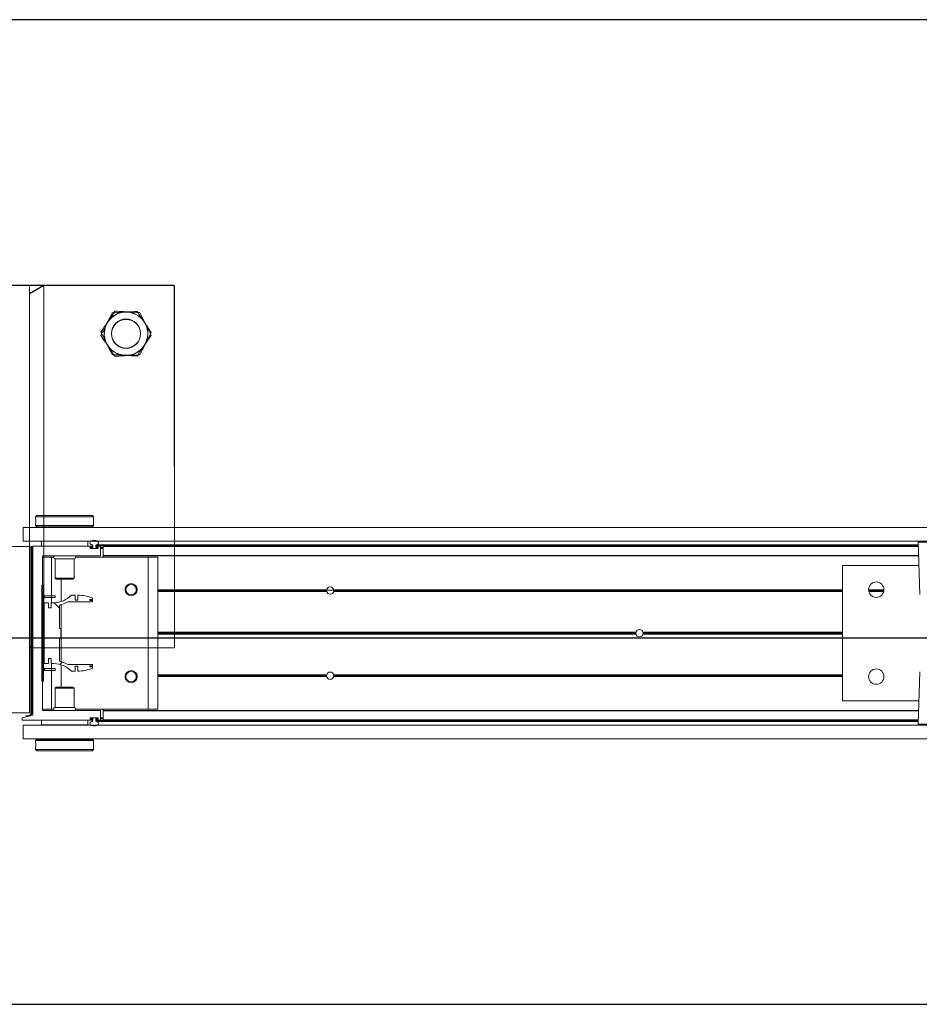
# Model space of a CAD drawing. Header units: feet. Extents: x 0 to 152508, y 0 to 59424.
# Tile 111 of 122: x 152353.22 to 152355.16, y 59421.09 to 59423.21. Entities that reach past the tile are written whole.
import ezdxf

# ---------------------------------------------------------------- set-up
doc = ezdxf.new("R2010")
doc.units = ezdxf.units.FT
doc.header["$LTSCALE"] = 0.05
doc.header["$MEASUREMENT"] = 0
for name, color, linetype, lineweight in [('Bridge plan$0$BR_P_Rail_Object', 251, 'Continuous', 30), ('Bridge plan$0$DR_P_Underdrain', 252, 'Continuous', 13), ('Bridge plan$0$SC_Scratch7', 252, 'Continuous', 0)]:
    doc.layers.add(name, color=color, linetype=linetype, lineweight=lineweight)

# ---------------------------------------------------------------- blocks, each defined once
blk = doc.blocks.new('Bridge plan$0$HIGH ST SCREENWALL_13 PANEL PLAN_2')
at = {"layer": 'Bridge plan$0$SC_Scratch7', "lineweight": 0}
h = blk.add_hatch(dxfattribs=at)
h.set_pattern_fill('ANSI31', color=256, scale=0.01, style=0, pattern_type=2)
h.set_pattern_definition([(44.99814199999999, (-37.96470949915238, -14.2235007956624), (-0.08838530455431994, 0.08839103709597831), [])])
h.paths.add_polyline_path([(-32.35076989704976, -0.1416266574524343, -0.3639702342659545), (-32.35283585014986, -0.1440886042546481), (-32.36137547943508, -0.1455940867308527), (-32.36108611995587, -0.1472354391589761), (-32.35254649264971, -0.1457299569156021, 0.3639702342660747), (-32.34910323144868, -0.141626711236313), (-32.34909153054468, 0.2191272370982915), (-32.35075819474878, 0.2191272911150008)])
h = blk.add_hatch(dxfattribs=at)
h.set_pattern_fill('ANSI31', color=256, scale=0.01, style=0, pattern_type=2)
h.set_pattern_definition([(44.99814199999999, (-37.97364036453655, -14.2207224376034), (-0.08838530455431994, 0.08839103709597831), [])])
h.paths.add_polyline_path([(-32.32358014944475, -0.07072717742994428), (-32.32357345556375, 0.1356474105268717), (-32.32732344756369, 0.135647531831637), (-32.32733014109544, -0.07072705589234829)])
h = blk.add_hatch(dxfattribs=at)
h.set_pattern_fill('ANSI38', color=256, scale=0.01, style=0, pattern_type=2)
h.set_pattern_definition([(44.99814199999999, (-37.87376257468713, -14.22482790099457), (-0.08838530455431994, 0.08839103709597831), []), (134.998142, (-37.87376257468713, -14.22482790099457), (-0.2651616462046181, 0.0883967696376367), [0.31249937, -0.18749962])])
h.paths.add_polyline_path([(-32.31250385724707, 0.08711844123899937), (-32.31250350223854, 0.09807642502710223), (-32.32211634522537, 0.0980767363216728), (-32.32212060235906, -0.03315659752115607), (-32.31250775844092, -0.03315690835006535), (-32.31250740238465, -0.02219892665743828), (-32.30686436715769, -0.02219910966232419), (-32.30686472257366, -0.03315709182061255), (-32.30122169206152, -0.03315727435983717, -0.2061892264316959), (-32.26359106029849, -0.0493658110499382), (-32.25555301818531, -0.04936607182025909), (-32.25555266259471, -0.03840808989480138), (-32.24997524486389, -0.0384082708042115), (-32.24997559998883, -0.04936625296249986, 0.09842250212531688), (-32.21795445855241, -0.04300247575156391), (-32.21795437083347, -0.04029578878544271), (-32.22368819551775, -0.04029560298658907), (-32.22368811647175, -0.03783497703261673), (-32.21795429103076, -0.03783516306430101), (-32.21795420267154, -0.03512847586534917), (-32.270844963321, -0.03512675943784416, 0.0857050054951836), (-32.28931209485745, -0.02782424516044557), (-32.28931045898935, 0.02261650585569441), (-32.2860296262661, 0.02261640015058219), (-32.28602898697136, 0.04230139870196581), (-32.28930982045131, 0.04230150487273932), (-32.28930818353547, 0.0927422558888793, 0.0857050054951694), (-32.27084057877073, 0.1000435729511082), (-32.21794981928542, 0.1000418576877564), (-32.21794973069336, 0.1027485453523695), (-32.2236835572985, 0.1027487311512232), (-32.22368347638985, 0.1052093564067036), (-32.21794965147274, 0.105209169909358), (-32.2179495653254, 0.1079158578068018, 0.09842250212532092), (-32.24997029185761, 0.1142817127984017), (-32.24997064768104, 0.1033237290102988), (-32.25554806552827, 0.103323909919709), (-32.25554770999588, 0.1142818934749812), (-32.2635857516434, 0.1142821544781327, -0.2061892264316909), (-32.30121743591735, 0.09807605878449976), (-32.30686046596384, 0.09807624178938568), (-32.30686082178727, 0.08711825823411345)])
for p, q in [((-32.70829323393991, 0.7822656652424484), (-32.04162790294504, 0.7822872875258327)), ((-32.04157390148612, 0.7816161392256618), (-32.70823923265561, 0.781637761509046)), ((-32.39579385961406, 0.7822758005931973), (-32.35412727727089, 0.7822771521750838)), ((-32.35407327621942, 0.78162627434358), (-32.39573985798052, 0.7816276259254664)), ((-32.35412727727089, 0.7822771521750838), (-32.32287733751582, 0.7822781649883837)), ((-32.35412727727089, 0.7822771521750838), (-32.3541090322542, 0.2197782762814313)), ((-32.35412727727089, 0.7822771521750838), (-32.35412670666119, 0.7646990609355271)), ((-32.32287733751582, 0.7822781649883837), (-32.35412670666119, 0.7646990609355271)), ((-32.35407327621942, 0.78162627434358), (-32.35409019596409, 0.2599606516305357)), ((-32.35407327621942, 0.78162627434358), (-32.35407384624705, 0.7640481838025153)), ((-32.35407384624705, 0.7640481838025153), (-32.32282333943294, 0.7816252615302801)), ((-32.32282333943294, 0.7816252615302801), (-32.35407327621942, 0.78162627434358)), ((-32.32285199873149, 0.001030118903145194), (-32.32287733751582, 0.7822781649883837)), ((-32.32282333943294, 0.7816252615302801), (-32.32283942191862, 0.2857962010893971)), ((-32.04162790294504, 0.7822872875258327), (-32.04160256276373, 0.001039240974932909)), ((-32.04159082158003, 0.2599505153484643), (-32.04157390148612, 0.7816161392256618)), ((-32.34065196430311, 0.2832967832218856), (-32.34065206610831, 0.2801689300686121)), ((-32.33815189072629, 0.2857966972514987), (-32.34065196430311, 0.2832967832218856)), ((-32.34065196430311, 0.2832967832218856), (-32.21565221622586, 0.2832927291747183)), ((-32.33815189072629, 0.2857966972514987), (-32.21815213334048, 0.2857928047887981)), ((-32.21565221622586, 0.2832927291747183), (-32.21815213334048, 0.2857928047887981)), ((-32.21565231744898, 0.2801636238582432), (-32.21565221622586, 0.2832927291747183)), ((-32.36711100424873, 0.259961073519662), (-32.36711196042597, 0.2304611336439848)), ((-32.36711100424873, 0.259961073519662), (-28.37753565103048, 0.259831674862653)), ((-32.34065248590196, 0.2672293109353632), (-32.34065258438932, 0.2641826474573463)), ((-32.34065258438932, 0.2641826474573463), (-32.33815267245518, 0.2616825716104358)), ((-32.34065258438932, 0.2641826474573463), (-32.2156528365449, 0.2641785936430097)), ((-32.33815267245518, 0.2616825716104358), (-32.21815291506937, 0.2616786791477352)), ((-32.33440268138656, 0.2616824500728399), (-32.3344027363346, 0.2599600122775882)), ((-32.22190296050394, 0.2599563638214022), (-32.22190290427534, 0.2616788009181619)), ((-32.21815291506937, 0.2616786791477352), (-32.2156528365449, 0.2641785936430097)), ((-32.21598625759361, 0.2740982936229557), (-32.21597555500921, 0.2722891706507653)), ((-32.2156528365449, 0.2641785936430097), (-32.21565273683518, 0.2672277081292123)), ((-32.35409152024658, 0.2191273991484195), (-32.39575810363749, 0.2191287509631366)), ((-32.35409152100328, 0.2191273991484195), (-32.39575810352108, 0.2191287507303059)), ((-32.36711196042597, 0.2304611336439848), (-28.37753660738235, 0.2303317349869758)), ((-32.35410314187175, -0.139205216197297), (-32.35409152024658, 0.2191273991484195)), ((-32.35410314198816, -0.1392052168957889), (-32.35409152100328, 0.2191273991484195)), ((-32.35409115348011, 0.2304607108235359), (-32.35409152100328, 0.2191273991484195)), ((-32.35075819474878, 0.2191272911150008), (-32.35076989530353, -0.1416266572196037)), ((-32.35075819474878, 0.2191272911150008), (-32.34909153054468, 0.2191272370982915)), ((-32.34909153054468, 0.2191272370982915), (-32.34910323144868, -0.141626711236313)), ((-32.34627903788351, 0.21914026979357), (-32.34629083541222, -0.144622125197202)), ((-32.21897447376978, 0.2199563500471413), (-32.34545880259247, 0.2199604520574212)), ((-32.32817232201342, 0.2303765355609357), (-32.32817265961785, 0.2199598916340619)), ((-32.32817232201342, 0.2303765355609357), (-32.32815370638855, 0.2303765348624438)), ((-32.3281540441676, 0.2199598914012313), (-32.32815370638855, 0.2303765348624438)), ((-32.32815370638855, 0.2303765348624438), (-32.22815390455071, 0.230373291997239)), ((-32.3228412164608, 0.2304596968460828), (-32.32284121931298, 0.2303763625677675)), ((-32.29377877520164, 0.2304587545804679), (-32.29377877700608, 0.2303754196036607)), ((-32.26252883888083, 0.2303744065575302), (-32.26252883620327, 0.2304577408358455)), ((-32.22815390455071, 0.230373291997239), (-32.22815424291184, 0.2199566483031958)), ((-32.22813528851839, 0.2303732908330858), (-32.22813562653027, 0.219956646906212)), ((-32.22294605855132, 0.2158183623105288), (-32.22294601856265, 0.2170529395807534)), ((-32.20626632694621, 0.2149976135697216), (-32.22212587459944, 0.2149981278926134)), ((-32.22212578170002, 0.2178731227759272), (-32.218974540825, 0.217873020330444)), ((-32.22198770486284, 0.2164564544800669), (-32.22198772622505, 0.2157897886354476)), ((-32.22115442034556, 0.2149564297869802), (-32.20723777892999, 0.2149559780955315)), ((-32.21752935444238, 0.2172896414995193), (-32.2211543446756, 0.2172897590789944)), ((-32.21815430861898, 0.2186932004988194), (-32.21815429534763, 0.2191361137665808)), ((-32.2175292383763, 0.2208699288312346), (-32.21752935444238, 0.2172896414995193)), ((-32.21086270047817, 0.217289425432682), (-32.21086258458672, 0.2208697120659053)), ((-32.2074245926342, 0.2172893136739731), (-32.21086270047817, 0.217289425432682)), ((-32.21086258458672, 0.2208697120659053), (-30.43832990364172, 0.2208122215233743)), ((-32.21023764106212, 0.2191358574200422), (-32.21023765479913, 0.2186929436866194)), ((-32.2095937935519, 0.2226019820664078), (-30.43839034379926, 0.2225445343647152)), ((-32.20941747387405, 0.2178727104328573), (-32.20626623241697, 0.2178726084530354)), ((-32.20126617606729, 0.2199557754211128), (-32.2094174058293, 0.219956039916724)), ((-32.2074245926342, 0.2172893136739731), (-32.20640437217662, 0.2172892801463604)), ((-32.20640444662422, 0.2149976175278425), (-32.20640442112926, 0.2157892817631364)), ((-32.20640442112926, 0.2157892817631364), (-32.20640439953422, 0.216455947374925)), ((-32.20640442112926, 0.2157892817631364), (-32.20544658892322, 0.2157892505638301)), ((-32.20640439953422, 0.216455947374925), (-32.20640437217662, 0.2172892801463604)), ((-32.20640439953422, 0.216455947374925), (-32.20544607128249, 0.2164559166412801)), ((-32.20640437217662, 0.2172892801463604), (-32.20548099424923, 0.2172892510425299)), ((-32.2054460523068, 0.2170523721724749), (-32.20544609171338, 0.2158177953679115)), ((-32.20044661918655, 0.1999557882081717), (-32.20044599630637, 0.2191355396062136)), ((-32.20044613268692, 0.2149557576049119), (-32.1952378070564, 0.2149555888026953)), ((-32.20044610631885, 0.2157890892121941), (-32.19523778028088, 0.2157889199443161)), ((-32.20044608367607, 0.2164557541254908), (-32.19523775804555, 0.2164555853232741)), ((-32.20044605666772, 0.2172890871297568), (-32.19523773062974, 0.2172889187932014)), ((-32.19523829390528, 0.1999424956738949), (-32.19523767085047, 0.2191353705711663)), ((-32.19523767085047, 0.2191353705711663), (-32.19523764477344, 0.2199555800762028)), ((-30.4382694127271, 0.2190783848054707), (-32.19523767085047, 0.2191353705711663)), ((-30.4382980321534, 0.2198985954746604), (-32.19523764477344, 0.2199555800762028)), ((-30.43861080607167, 0.2288636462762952), (-30.4346638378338, 0.11573201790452)), ((-30.37232433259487, 0.2288614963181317), (-30.43861080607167, 0.2288636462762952)), ((-32.32544876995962, 0.1257933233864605), (-32.32544641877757, 0.1983063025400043)), ((-32.32544647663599, 0.1965223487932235), (-32.30648818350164, 0.1965217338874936)), ((-32.32462618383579, 0.1991264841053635), (-32.201279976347, 0.1991224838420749)), ((-32.32284223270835, 0.1991264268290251), (-32.32284231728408, 0.1965222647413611)), ((-32.30649090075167, 0.1127302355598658), (-32.30648818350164, 0.1965217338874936)), ((-32.30648818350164, 0.1965217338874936), (-32.30178182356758, 0.196521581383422)), ((-32.29857165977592, 0.1925639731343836), (-32.29857300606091, 0.151081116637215)), ((-32.25773840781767, 0.1925626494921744), (-32.29857165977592, 0.1925639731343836)), ((-32.25773975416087, 0.1510797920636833), (-32.25773840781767, 0.1925626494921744)), ((-32.25452798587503, 0.1965200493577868), (-32.09815526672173, 0.1965149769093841)), ((-32.19523840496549, 0.1965181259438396), (-32.19523832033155, 0.1991222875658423)), ((-32.19523832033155, 0.1991222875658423), (-32.19523829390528, 0.1999424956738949)), ((-30.43757119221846, 0.1990652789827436), (-32.19523832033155, 0.1991222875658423)), ((-30.43759980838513, 0.1998854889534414), (-32.19523829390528, 0.1999424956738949)), ((-32.09816590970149, -0.1316093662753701), (-32.09815526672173, 0.1965149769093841)), ((-32.09815526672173, 0.1965149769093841), (-32.07732197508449, 0.1965143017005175)), ((-32.07733261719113, -0.1316100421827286), (-32.07732197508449, 0.1965143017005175)), ((-30.60149218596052, 0.1782373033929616), (-30.60150164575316, -0.1134287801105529)), ((-30.43684435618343, 0.1782319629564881), (-30.60149218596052, 0.1782373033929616)), ((-32.29857300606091, 0.151081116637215), (-32.29620103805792, 0.1487089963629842)), ((-32.25773975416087, 0.1510797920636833), (-32.29857300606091, 0.151081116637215)), ((-32.26011187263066, 0.1487078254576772), (-32.29620103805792, 0.1487089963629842)), ((-32.28565800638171, 0.1004680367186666), (-32.2856564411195, 0.1487086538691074)), ((-32.26011187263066, 0.1487078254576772), (-32.25773975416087, 0.1510797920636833)), ((-32.32732344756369, 0.135647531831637), (-32.32733014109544, -0.07072705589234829)), ((-32.32357345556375, 0.1356474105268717), (-32.32732344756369, 0.135647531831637)), ((-32.32357345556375, 0.1356474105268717), (-32.32358014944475, -0.07072717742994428)), ((-32.32794882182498, 0.1241267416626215), (-32.32544876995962, 0.1257933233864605)), ((-32.32544887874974, 0.12245999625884), (-32.32794882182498, 0.1241267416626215)), ((-32.32545172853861, 0.03458476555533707), (-32.32544887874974, 0.12245999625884)), ((-32.32115753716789, 0.1127307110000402), (-32.32115765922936, 0.1089807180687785)), ((-32.30714901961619, 0.1089802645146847), (-32.32115765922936, 0.1089807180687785)), ((-32.3071488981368, 0.1127302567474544), (-32.32115753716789, 0.1127307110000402)), ((-32.30714901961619, 0.1089802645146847), (-32.3071488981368, 0.1127302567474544)), ((-32.29881570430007, 0.1089799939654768), (-32.30714901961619, 0.1089802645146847)), ((-32.29881558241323, 0.1127299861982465), (-32.3071488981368, 0.1127302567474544)), ((-32.30649137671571, 0.0980762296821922), (-32.30649102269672, 0.1089802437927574)), ((-32.29881570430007, 0.1089799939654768), (-32.29881558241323, 0.1127299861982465)), ((-32.25554770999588, 0.1142818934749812), (-32.26358575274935, 0.1142821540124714)), ((-32.25554806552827, 0.103323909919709), (-32.25554770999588, 0.1142818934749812)), ((-32.24997029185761, 0.1142817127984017), (-32.24997064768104, 0.1033237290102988)), ((-32.21794965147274, 0.105209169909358), (-32.21794956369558, 0.1079158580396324)), ((-32.14589963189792, 0.1257874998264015), (-32.14762995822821, 0.1257875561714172)), ((-32.1457099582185, 0.1241208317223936), (-32.14746893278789, 0.1241208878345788)), ((-32.14525389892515, 0.1224541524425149), (-32.14708504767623, 0.1224542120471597)), ((-32.12214681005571, 0.1224534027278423), (-32.12439462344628, 0.1224534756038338)), ((-32.12176281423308, 0.1241200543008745), (-32.12393845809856, 0.1241201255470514)), ((-32.12160167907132, 0.1257867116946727), (-32.12374867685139, 0.1257867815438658)), ((-31.71326175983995, 0.1224401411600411), (-32.07732437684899, 0.1224519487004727)), ((-31.71346981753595, 0.1241068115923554), (-32.07732432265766, 0.1241186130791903)), ((-31.71331802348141, 0.1257734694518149), (-32.0773242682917, 0.1257852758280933)), ((-31.71339000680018, 0.1253568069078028), (-31.69792670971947, 0.1253563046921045)), ((-30.60149399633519, 0.1224040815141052), (-31.69805514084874, 0.1224396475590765)), ((-30.60149388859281, 0.1257374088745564), (-31.69799866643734, 0.1257729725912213)), ((-30.60149394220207, 0.1240707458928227), (-31.69784698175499, 0.1241063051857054)), ((-30.51204097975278, 0.1257345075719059), (-30.54511374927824, 0.1257355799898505)), ((-30.5121675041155, 0.1240678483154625), (-30.5449873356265, 0.1240689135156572)), ((-30.51246650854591, 0.1224011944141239), (-30.54468843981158, 0.1224022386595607)), ((-32.32211634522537, 0.0980767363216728), (-32.32212060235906, -0.03315659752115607)), ((-32.31250350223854, 0.09807642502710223), (-32.32211634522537, 0.0980767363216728)), ((-32.31250385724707, 0.08711844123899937), (-32.31250350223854, 0.09807642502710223)), ((-32.30686082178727, 0.08711825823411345), (-32.31250385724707, 0.08711844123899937)), ((-32.30686046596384, 0.09807624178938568), (-32.30686082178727, 0.08711825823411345)), ((-32.30121743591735, 0.09807605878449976), (-32.30686046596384, 0.09807624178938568)), ((-32.28930982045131, 0.04230150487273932), (-32.28930818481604, 0.0927422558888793)), ((-32.28566219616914, -0.02870876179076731), (-32.28565822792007, 0.09362653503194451)), ((-32.27084057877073, 0.1000435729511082), (-32.21794981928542, 0.1000418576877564)), ((-32.24997064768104, 0.1033237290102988), (-32.25554806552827, 0.103323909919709)), ((-32.2236835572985, 0.1027487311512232), (-32.22368347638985, 0.1052093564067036)), ((-32.21794973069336, 0.1027485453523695), (-32.2236835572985, 0.1027487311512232)), ((-32.22368347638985, 0.1052093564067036), (-32.21794965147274, 0.105209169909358)), ((-32.21794981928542, 0.1000418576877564), (-32.21794973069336, 0.1027485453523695)), ((-32.32757638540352, 0.03246024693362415), (-32.32545172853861, 0.03458476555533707)), ((-32.32545186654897, 0.03033559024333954), (-32.32757638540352, 0.03246024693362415)), ((-32.32545471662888, -0.05753964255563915), (-32.32545186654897, 0.03033559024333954)), ((-32.28931209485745, -0.02782424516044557), (-32.28931045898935, 0.02261650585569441)), ((-32.28931045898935, 0.02261650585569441), (-32.2860296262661, 0.02261640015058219)), ((-32.28602898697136, 0.04230139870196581), (-32.28930982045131, 0.04230150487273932)), ((-32.2860296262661, 0.02261640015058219), (-32.28602898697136, 0.04230139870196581)), ((-31.04651415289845, 0.03029410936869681), (-32.07732736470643, 0.03032754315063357)), ((-31.04680852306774, 0.03241870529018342), (-32.07732729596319, 0.03245212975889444)), ((-31.04651401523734, 0.03454328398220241), (-32.07732722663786, 0.03457671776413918)), ((-30.60149698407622, 0.03027967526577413), (-31.03147806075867, 0.03029362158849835)), ((-30.60149684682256, 0.03452885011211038), (-31.0314779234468, 0.03454279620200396)), ((-30.60149691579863, 0.03240426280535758), (-31.03118355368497, 0.03241819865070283)), ((-32.35076518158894, 0.003711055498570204), (-32.35409861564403, 0.0003778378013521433)), ((-32.34628587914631, 0.008190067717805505), (-32.34909846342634, 0.005377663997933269)), ((-32.32212060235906, -0.03315659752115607), (-32.31250775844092, -0.03315690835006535)), ((-32.31250775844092, -0.03315690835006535), (-32.31250740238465, -0.02219892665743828)), ((-32.31250740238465, -0.02219892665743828), (-32.30686436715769, -0.02219910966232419)), ((-32.30686436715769, -0.02219910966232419), (-32.30686472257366, -0.03315709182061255)), ((-32.30686472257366, -0.03315709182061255), (-32.30122169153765, -0.03315727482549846)), ((-32.30649598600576, -0.04406111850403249), (-32.30649563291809, -0.03315710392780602)), ((-32.28566398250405, -0.08379088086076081), (-32.28566241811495, -0.03555026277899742)), ((-32.21795420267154, -0.03512847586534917), (-32.27084496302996, -0.03512676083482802)), ((-32.25555301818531, -0.04936607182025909), (-32.25555266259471, -0.03840808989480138)), ((-32.25555266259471, -0.03840808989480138), (-32.24997524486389, -0.0384082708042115)), ((-32.24997524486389, -0.0384082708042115), (-32.24997559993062, -0.04936625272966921)), ((-32.22368819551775, -0.04029560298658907), (-32.22368811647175, -0.03783497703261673)), ((-32.21795437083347, -0.04029578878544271), (-32.22368819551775, -0.04029560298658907)), ((-32.22368811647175, -0.03783497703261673), (-32.21795429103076, -0.03783516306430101)), ((-32.21795445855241, -0.04300247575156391), (-32.21795437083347, -0.04029578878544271)), ((-32.21795429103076, -0.03783516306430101), (-32.21795420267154, -0.03512847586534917)), ((-32.32795476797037, -0.05920622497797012), (-32.32545471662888, -0.05753964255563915)), ((-32.32545482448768, -0.06087296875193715), (-32.32795476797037, -0.05920622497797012)), ((-32.32545717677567, -0.1333859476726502), (-32.32545482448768, -0.06087296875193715)), ((-32.32116262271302, -0.04406064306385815), (-32.32116274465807, -0.04781063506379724)), ((-32.32116274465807, -0.04781063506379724), (-32.30715410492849, -0.04781108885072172)), ((-32.32116262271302, -0.04406064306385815), (-32.30715398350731, -0.04406109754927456)), ((-32.30715398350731, -0.04406109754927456), (-32.30715410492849, -0.04781108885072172)), ((-32.30715410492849, -0.04781108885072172), (-32.29882079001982, -0.04781135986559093)), ((-32.30715398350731, -0.04406109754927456), (-32.29882066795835, -0.04406136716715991)), ((-32.30649882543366, -0.1316026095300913), (-32.30649610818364, -0.04781111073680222)), ((-32.29882066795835, -0.04406136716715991), (-32.29882079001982, -0.04781135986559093)), ((-32.26359106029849, -0.0493658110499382), (-32.25555301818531, -0.04936607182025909)), ((-32.14590568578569, -0.06087879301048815), (-32.14763601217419, -0.06087873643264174)), ((-32.14571590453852, -0.05921213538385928), (-32.14747487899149, -0.05921207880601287)), ((-32.14525973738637, -0.0575454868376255), (-32.14709088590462, -0.05754542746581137)), ((-32.12215264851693, -0.05754623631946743), (-32.12440046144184, -0.05754616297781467)), ((-32.12176876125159, -0.05921291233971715), (-32.12394440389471, -0.05921284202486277)), ((-32.12160773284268, -0.06087958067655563), (-32.12375473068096, -0.06087951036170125)), ((-31.71332407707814, -0.06089282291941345), (-32.0773303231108, -0.06088101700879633)), ((-31.71347576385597, -0.05922615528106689), (-32.07733026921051, -0.0592143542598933)), ((-31.71326759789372, -0.05755949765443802), (-32.07733021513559, -0.05754768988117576)), ((-30.60149983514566, -0.05759555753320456), (-31.69806097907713, -0.05755999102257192)), ((-30.60149994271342, -0.06092888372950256), (-31.69800472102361, -0.06089332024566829)), ((-30.6014998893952, -0.05926222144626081), (-31.69785292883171, -0.05922666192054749)), ((-30.43466924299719, -0.05093431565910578), (-30.43862355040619, -0.1640656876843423)), ((-32.32733014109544, -0.07072705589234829), (-32.32358014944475, -0.07072717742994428)), ((-32.2962085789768, -0.0837905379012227), (-32.29858070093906, -0.08616250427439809)), ((-32.2962085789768, -0.0837905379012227), (-32.26011941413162, -0.08379170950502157)), ((-32.25774744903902, -0.08616382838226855), (-32.26011941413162, -0.08379170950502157)), ((-32.29858070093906, -0.08616250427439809), (-32.29858204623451, -0.1276453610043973)), ((-32.29858070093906, -0.08616250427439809), (-32.25774744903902, -0.08616382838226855)), ((-32.25774879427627, -0.1276466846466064), (-32.25774744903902, -0.08616382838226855)), ((-30.60150164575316, -0.1134287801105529), (-30.43685381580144, -0.1134341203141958)), ((-32.39576972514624, -0.1392038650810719), (-32.35410314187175, -0.139205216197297)), ((-32.39576972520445, -0.1392038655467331), (-32.35410314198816, -0.1392052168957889)), ((-32.34629083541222, -0.144622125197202), (-32.36972846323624, -0.1500380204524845)), ((-32.35283585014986, -0.1440886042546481), (-32.36137547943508, -0.1455940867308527)), ((-32.36108611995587, -0.1472354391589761), (-32.36137547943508, -0.1455940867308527)), ((-32.35254649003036, -0.1457299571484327), (-32.36108611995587, -0.1472354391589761)), ((-32.32545711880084, -0.131601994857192), (-32.30649882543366, -0.1316026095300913)), ((-32.20127766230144, -0.1342101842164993), (-32.3246369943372, -0.1342061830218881)), ((-32.30649882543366, -0.1316026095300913), (-32.30179246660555, -0.1316027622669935)), ((-32.29858204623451, -0.1276453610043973), (-32.25774879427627, -0.1276466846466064)), ((-32.25453862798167, -0.1316042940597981), (-32.09816590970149, -0.1316093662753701)), ((-32.20045810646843, -0.1542232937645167), (-32.20045748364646, -0.1350304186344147)), ((-32.19524978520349, -0.1543555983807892), (-32.1952491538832, -0.1348984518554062)), ((-32.1952491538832, -0.1348984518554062), (-32.19524913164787, -0.1342103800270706)), ((-30.43760605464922, -0.1349554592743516), (-32.1952491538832, -0.1348984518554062)), ((-32.19524913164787, -0.1342103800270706), (-32.19524904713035, -0.1316062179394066)), ((-30.4375820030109, -0.1342673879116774), (-32.19524913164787, -0.1342103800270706)), ((-32.09816590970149, -0.1316093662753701), (-32.07733261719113, -0.1316100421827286)), ((-32.36972846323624, -0.1500380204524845), (-32.36972862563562, -0.1550380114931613)), ((-32.36972862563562, -0.1550380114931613), (-32.21898663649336, -0.1550429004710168)), ((-32.36712481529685, -0.1658714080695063), (-32.36712577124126, -0.1953713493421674)), ((-32.36712481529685, -0.1658714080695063), (-28.37754946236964, -0.166000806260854)), ((-32.32816654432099, -0.1654560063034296), (-32.3281662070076, -0.1550393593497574)), ((-32.22816674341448, -0.1654592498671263), (-32.32816654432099, -0.1654560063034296)), ((-32.29379161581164, -0.1654571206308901), (-32.29379162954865, -0.1658737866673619)), ((-32.26254169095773, -0.1658748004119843), (-32.26254167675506, -0.1654581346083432)), ((-32.22816640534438, -0.1550426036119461), (-32.22816674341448, -0.1654592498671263)), ((-32.22295799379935, -0.1521392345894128), (-32.22295795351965, -0.1509046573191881)), ((-32.21898656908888, -0.1529595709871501), (-32.2221378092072, -0.1529594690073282)), ((-32.22213771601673, -0.1500844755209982), (-32.20627816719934, -0.1500849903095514)), ((-32.22199961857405, -0.1508761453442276), (-32.22199964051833, -0.1515428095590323)), ((-32.20724962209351, -0.1500432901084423), (-32.22116625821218, -0.1500428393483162)), ((-32.22097944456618, -0.1523761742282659), (-32.21754134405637, -0.1523762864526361)), ((-32.21816640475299, -0.1542227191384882), (-32.21816639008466, -0.153779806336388)), ((-32.21754134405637, -0.1523762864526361), (-32.21754146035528, -0.1559565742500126)), ((-32.21087480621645, -0.1559567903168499), (-32.21087468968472, -0.1523765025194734)), ((-32.21087480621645, -0.1559567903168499), (-30.43834212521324, -0.1560142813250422)), ((-32.21087468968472, -0.1523765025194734), (-32.20724969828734, -0.1523766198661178)), ((-32.21024973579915, -0.153780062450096), (-32.21024975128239, -0.1542229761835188)), ((-32.209606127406, -0.157689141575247), (-30.4384026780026, -0.1577465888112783)), ((-32.20942956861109, -0.1550432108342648), (-32.20127833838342, -0.1550434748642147)), ((-32.20627826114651, -0.1529599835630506), (-32.20942950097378, -0.1529598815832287)), ((-32.20724969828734, -0.1523766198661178), (-32.20641636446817, -0.1523766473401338)), ((-32.20641636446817, -0.1523766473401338), (-32.20641633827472, -0.151543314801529)), ((-32.20641636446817, -0.1523766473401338), (-32.20549298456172, -0.1523766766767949)), ((-32.20641633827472, -0.151543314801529), (-32.2064163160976, -0.1508766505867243)), ((-32.20641633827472, -0.151543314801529), (-32.20545800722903, -0.1515433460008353)), ((-32.2064163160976, -0.1508766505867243), (-32.20641628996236, -0.1500849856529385)), ((-32.2064163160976, -0.1508766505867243), (-32.20545848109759, -0.1508766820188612)), ((-32.20545798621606, -0.1509052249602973), (-32.20545802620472, -0.1521398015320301)), ((-32.20045804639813, -0.1523768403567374), (-32.19524972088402, -0.152377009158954)), ((-32.20045801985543, -0.1515435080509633), (-32.19524969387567, -0.1515436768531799)), ((-32.20045799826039, -0.1508768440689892), (-32.19524967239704, -0.1508770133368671)), ((-32.200457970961, -0.1500435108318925), (-32.19524964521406, -0.1500436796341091)), ((-32.19524980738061, -0.1550436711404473), (-32.19524978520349, -0.1543555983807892)), ((-30.43831019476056, -0.1551006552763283), (-32.19524980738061, -0.1550436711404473)), ((-30.43828614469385, -0.1544125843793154), (-32.19524978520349, -0.1543555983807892)), ((-30.43862355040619, -0.1640656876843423), (-30.30605060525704, -0.1640699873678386)), ((-30.30769008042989, -0.1657676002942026), (-30.43698419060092, -0.1657634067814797)), ((-32.36712577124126, -0.1953713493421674), (-28.3775504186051, -0.1955007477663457)), ((-32.34066761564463, -0.1992613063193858), (-32.34066771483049, -0.2023104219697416)), ((-32.33816754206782, -0.1967613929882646), (-32.34066761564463, -0.1992613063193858)), ((-32.21566786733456, -0.1992653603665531), (-32.34066761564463, -0.1992613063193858)), ((-32.34033419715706, -0.2091810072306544), (-32.34034489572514, -0.2073718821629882)), ((-32.21816778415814, -0.1967652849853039), (-32.33816754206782, -0.1967613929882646)), ((-32.33441750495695, -0.1953724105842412), (-32.33441754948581, -0.1967615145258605)), ((-32.22191777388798, -0.1967651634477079), (-32.22191772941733, -0.1953760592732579)), ((-32.21566786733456, -0.1992653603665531), (-32.21816778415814, -0.1967652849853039)), ((-32.21566796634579, -0.2023120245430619), (-32.21566786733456, -0.1992653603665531)), ((-32.34066813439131, -0.2152463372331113), (-32.34066823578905, -0.218375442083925)), ((-32.34066823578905, -0.218375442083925), (-32.3381683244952, -0.2208755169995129)), ((-32.21566848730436, -0.2183794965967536), (-32.34066823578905, -0.218375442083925)), ((-32.21816856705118, -0.2208794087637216), (-32.3381683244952, -0.2208755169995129)), ((-32.21816856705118, -0.2208794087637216), (-32.21566848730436, -0.2183794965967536)), ((-32.21566848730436, -0.2183794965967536), (-32.2156683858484, -0.2152516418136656))]:
    blk.add_line(p, q, dxfattribs=at)
at = {"layer": 'Bridge plan$0$SC_Scratch7'}
blk.add_line((-32.35410193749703, 0.001029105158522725), (-32.0416025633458, 0.001039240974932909), dxfattribs=at)
at = {"layer": 'Bridge plan$0$SC_Scratch7', "lineweight": 0}
for centre, radius in [((-32.14579098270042, 0.678117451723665), 0.0314166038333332), ((-32.14574373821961, 0.6774530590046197), 0.03141660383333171), ((-32.14579098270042, 0.678117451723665), 0.03124993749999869), ((-32.14574373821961, 0.6774530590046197), 0.03124993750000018), ((-32.13461580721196, 0.1262037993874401), 0.01302080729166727), ((-30.52857735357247, 0.1261517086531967), 0.01654163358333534), ((-32.13462188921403, -0.06129582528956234), 0.01302080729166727), ((-30.52858343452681, -0.06134791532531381), 0.01654163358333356)]:
    blk.add_circle(centre, radius, dxfattribs=at)
for centre, radius, start, end in [((-32.14574373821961, 0.6774530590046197), 0.04687490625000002, 93.33381642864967, 153.3338164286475), ((-32.14574373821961, 0.6774530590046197), 0.04687490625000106, 33.33381642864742, 93.33381642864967), ((-32.14574373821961, 0.6774530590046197), 0.04687490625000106, 333.3338164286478, 33.33381642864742), ((-32.14574373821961, 0.6774530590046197), 0.04687490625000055, 153.3338164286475, 213.3338164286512), ((-32.14574373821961, 0.6774530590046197), 0.04687490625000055, 213.3338164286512, 273.3338164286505), ((-32.14574373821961, 0.6774530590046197), 0.04687490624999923, 273.3338164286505, 333.3338164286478), ((-32.40296999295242, 0.2737414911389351), 0.06265684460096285, 354.0342443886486, 5.887848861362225), ((-32.34545882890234, 0.2191402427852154), 0.0008202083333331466, 89.99814166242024, 179.9981416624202), ((-32.22212584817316, 0.2158183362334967), 0.0008202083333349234, 179.9981416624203, 269.9981416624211), ((-32.22212580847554, 0.2170529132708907), 0.0008202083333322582, 89.99814166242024, 179.9981416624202), ((-32.22115439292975, 0.2157897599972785), 0.0008333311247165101, 179.9981031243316, 269.9981416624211), ((-32.22115437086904, 0.2164564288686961), 0.0008333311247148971, 89.9981416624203, 179.9981776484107), ((-32.21897451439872, 0.218693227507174), 0.0008202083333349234, 269.9981416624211, 359.9981416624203), ((-32.21897450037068, 0.2191361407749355), 0.0008202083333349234, 359.9981416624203, 89.9981416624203), ((-32.21934624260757, 0.2208699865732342), 0.001817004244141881, 359.9981416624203, 72.4356820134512), ((-32.209045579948, 0.2208696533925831), 0.001817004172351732, 107.5606011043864, 179.9981433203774), ((-32.20941744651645, 0.218692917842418), 0.0008202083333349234, 179.9981416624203, 269.9981416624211), ((-32.20941743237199, 0.2191358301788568), 0.0008202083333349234, 89.9981416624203, 179.9981416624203), ((-32.20742462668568, 0.216248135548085), 0.001041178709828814, 11.51323150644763, 89.9981416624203), ((-32.20723775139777, 0.2157893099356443), 0.0008333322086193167, 269.9981416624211, 359.9980818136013), ((-32.2062662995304, 0.2158178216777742), 0.0008202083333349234, 269.9981416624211, 359.9981416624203), ((-32.20626626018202, 0.2170523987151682), 0.0008202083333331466, 359.9981416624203, 89.99814166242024), ((-32.20126620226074, 0.2191355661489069), 0.0008202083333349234, 359.9981416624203, 89.9981416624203), ((-30.43697138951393, 0.2289208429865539), 0.001640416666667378, 115.734717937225, 181.9981416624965), ((-32.32462620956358, 0.1983062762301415), 0.0008202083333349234, 89.9981416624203, 179.9981416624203), ((-32.29857155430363, 0.1958448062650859), 0.003280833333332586, 89.99814166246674, 269.9981416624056), ((-32.25773830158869, 0.1958434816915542), 0.003280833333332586, 269.9981416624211, 89.99814166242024), ((-32.20127994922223, 0.199955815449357), 0.0008333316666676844, 269.9981416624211, 359.9981416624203), ((-32.13482413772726, 0.12620380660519), 0.01108331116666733, 357.843657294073, 182.1526260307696), ((-31.70565839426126, 0.1242356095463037), 0.007812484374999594, 11.34889256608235, 168.6473907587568), ((-32.32115773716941, 0.106564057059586), 0.002416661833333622, 89.9981416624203, 179.9981416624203), ((-32.32115773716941, 0.106564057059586), 0.006166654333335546, 89.9981416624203, 113.0704114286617), ((-32.30121575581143, 0.1498669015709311), 0.05179084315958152, 269.9981416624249, 316.6001438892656), ((-32.24997300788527, 0.03055180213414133), 0.08372991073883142, 67.51378105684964, 89.9981416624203), ((-32.13482413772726, 0.12620380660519), 0.01108331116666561, 182.1526260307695, 190.8324766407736), ((-32.13482413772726, 0.12620380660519), 0.01108331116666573, 190.8324766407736, 199.7742688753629), ((-32.13482413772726, 0.12620380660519), 0.01108331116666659, 199.7742688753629, 340.2220144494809), ((-32.13482413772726, 0.12620380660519), 0.01108331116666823, 340.2220144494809, 349.1638066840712), ((-32.13482413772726, 0.12620380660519), 0.01108331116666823, 349.1638066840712, 357.843657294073), ((-31.70565839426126, 0.1242356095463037), 0.007812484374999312, 168.6473907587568, 180.9446345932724), ((-31.70565839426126, 0.1242356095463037), 0.00781248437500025, 180.9446345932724, 193.2865001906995), ((-31.70565839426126, 0.1242356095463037), 0.007812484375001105, 193.2865001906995, 346.7097831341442), ((-31.70565839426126, 0.1242356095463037), 0.007812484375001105, 346.7097831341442, 359.0516487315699), ((-31.70565839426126, 0.1242356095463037), 0.007812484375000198, 359.0516487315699, 11.3488925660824), ((-32.30121575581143, 0.1498669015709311), 0.05835250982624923, 281.7746374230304, 301.3688958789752), ((-31.03899603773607, 0.03241845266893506), 0.007812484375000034, 164.2179419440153, 179.9981416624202), ((-31.03899603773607, 0.03241845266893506), 0.007812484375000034, 179.9981416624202, 195.7783413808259), ((-31.03899603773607, 0.03241845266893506), 0.007812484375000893, 195.7783413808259, 344.217941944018), ((-31.03899603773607, 0.03241845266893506), 0.007812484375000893, 15.7783413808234, 164.2179419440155), ((-31.03899603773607, 0.03241845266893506), 0.007812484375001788, 344.217941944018, 359.9981416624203), ((-31.03899603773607, 0.03241845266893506), 0.007812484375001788, 359.9981416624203, 15.7783413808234), ((-32.32116254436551, -0.04164397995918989), 0.002416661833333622, 179.9981416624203, 269.9981416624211), ((-32.3012233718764, -0.08494811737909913), 0.05179084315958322, 43.39613943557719, 89.99814166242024), ((-32.3012233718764, -0.08494811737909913), 0.05835250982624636, 58.62738744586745, 78.22164590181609), ((-32.32116254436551, -0.04164397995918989), 0.006166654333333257, 246.9258718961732, 269.9981416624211), ((-32.24997288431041, 0.03436365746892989), 0.08372991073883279, 269.9981416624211, 292.4825022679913), ((-32.13483021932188, -0.06129581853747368), 0.0110833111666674, 177.8436572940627, 2.152626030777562), ((-32.13483021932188, -0.06129581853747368), 0.01108331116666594, 169.1638066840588, 177.8436572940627), ((-32.13483021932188, -0.06129581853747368), 0.01108331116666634, 160.2220144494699, 169.1638066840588), ((-32.13483021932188, -0.06129581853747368), 0.01108331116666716, 19.77426887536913, 160.2220144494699), ((-32.13483021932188, -0.06129581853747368), 0.01108331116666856, 10.83247664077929, 19.77426887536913), ((-32.13483021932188, -0.06129581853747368), 0.01108331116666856, 2.152626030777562, 10.83247664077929), ((-31.70566434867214, -0.05935545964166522), 0.007812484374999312, 179.051648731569, 191.3488925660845), ((-31.70566434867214, -0.05935545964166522), 0.00781248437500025, 166.7097831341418, 179.051648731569), ((-31.70566434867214, -0.05935545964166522), 0.007812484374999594, 191.3488925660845, 348.6473907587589), ((-31.70566434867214, -0.05935545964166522), 0.007812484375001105, 13.28650019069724, 166.7097831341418), ((-31.70566434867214, -0.05935545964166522), 0.007812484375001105, 0.9446345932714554, 13.28650019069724), ((-31.70566434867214, -0.05935545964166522), 0.007812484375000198, 348.6473907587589, 0.9446345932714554), ((-32.35326989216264, -0.1416265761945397), 0.002499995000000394, 279.9981416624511, 359.9981416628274), ((-32.35326989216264, -0.1416265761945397), 0.004166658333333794, 279.9981416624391, 359.9981416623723), ((-32.32463696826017, -0.1333859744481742), 0.0008202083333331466, 179.9981416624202, 269.998141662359), ((-32.2985821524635, -0.130926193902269), 0.00328083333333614, 89.99814166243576, 269.9981416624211), ((-32.25774890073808, -0.1309275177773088), 0.00328083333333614, 269.9981416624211, 89.99814166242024), ((-32.20127768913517, -0.1350303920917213), 0.0008202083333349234, 359.9981416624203, 89.9981416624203), ((-32.22213778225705, -0.1521392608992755), 0.0008202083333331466, 179.9981416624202, 269.9981416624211), ((-32.22213774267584, -0.1509046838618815), 0.0008202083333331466, 89.99814166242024, 179.9981416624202), ((-32.22097941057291, -0.1513349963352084), 0.001041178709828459, 191.5132315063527, 269.9981416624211), ((-32.22116628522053, -0.1508761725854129), 0.0008333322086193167, 89.9981416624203, 179.9980818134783), ((-32.218986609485, -0.1542226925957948), 0.0008202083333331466, 269.9981416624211, 359.9981416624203), ((-32.21898659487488, -0.1537797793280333), 0.0008202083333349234, 359.9981416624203, 89.9981416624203), ((-32.21935846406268, -0.1559565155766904), 0.001817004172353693, 287.5606011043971, 359.9981433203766), ((-32.20905780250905, -0.1559568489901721), 0.001817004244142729, 179.9981416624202, 252.4356820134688), ((-32.20942954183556, -0.1542230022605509), 0.0008202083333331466, 179.9981416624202, 269.9981416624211), ((-32.20942952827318, -0.1537800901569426), 0.0008202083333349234, 89.9981416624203, 179.9981416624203), ((-32.20724967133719, -0.1515432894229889), 0.0008333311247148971, 269.9981416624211, 359.9981776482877), ((-32.20724964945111, -0.1508766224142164), 0.000833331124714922, 359.9981031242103, 89.99814166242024), ((-32.20627823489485, -0.152139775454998), 0.0008202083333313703, 269.9981416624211, 359.9981416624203), ((-32.20627819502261, -0.150905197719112), 0.0008202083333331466, 359.9981416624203, 89.99814166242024), ((-32.20127831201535, -0.1542232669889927), 0.0008202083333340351, 269.9981416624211, 359.9981416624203), ((-30.4369841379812, -0.1641229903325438), 0.00164041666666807, 177.9981416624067, 269.9981416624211), ((-32.15335045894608, -0.2088242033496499), 0.06265684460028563, 174.0342443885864, 185.8878488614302)]:
    blk.add_arc(centre, radius, start, end, dxfattribs=at)
at = {"layer": 'Bridge plan$0$SC_Scratch7', "lineweight": 0, "extrusion": (0, 0, -1)}
for radius, start, end in [(0.0468749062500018, 33.3338164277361, 93.33381642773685), (0.04687490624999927, 93.33381642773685, 153.3338164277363), (0.0468749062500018, 333.333816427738, 33.3338164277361), (0.04687490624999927, 153.3338164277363, 213.3338164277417), (0.04687490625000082, 273.3338164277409, 333.333816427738), (0.04687490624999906, 213.3338164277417, 273.3338164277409)]:
    blk.add_arc((32.14579098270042, 0.678117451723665), radius, start, end, dxfattribs=at)
at = {"layer": 'Bridge plan$0$SC_Scratch7', "lineweight": 0}
for centre, major_axis, ratio, start_param, end_param in [((-32.21419570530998, 0.2271900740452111), (-0.009374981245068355, 3.040691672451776e-07), 0.5617178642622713, 2.083904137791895, 7.340873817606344), ((-32.21420833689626, -0.162276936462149), (0.009374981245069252, -3.040691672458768e-07), 0.5617178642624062, 2.083904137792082, 7.340873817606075)]:
    blk.add_ellipse(centre, major_axis=major_axis, ratio=ratio, start_param=start_param, end_param=end_param, dxfattribs=at)
for points, knots in [([(-32.18763286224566, 0.6984901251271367), (-32.18734491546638, 0.6990634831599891), (-32.18516470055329, 0.7034047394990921), (-32.18105406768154, 0.7115898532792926), (-32.17735406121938, 0.7189573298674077), (-32.17548710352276, 0.7226748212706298)], [0, 0, 0, 0, 0.07010265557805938, 0.5307909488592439, 1, 1, 1, 1]), ([(-32.17008249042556, 0.7264868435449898), (-32.17198288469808, 0.7235974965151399), (-32.17580280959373, 0.7177896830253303), (-32.18080625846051, 0.7101824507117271), (-32.18387251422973, 0.7055205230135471), (-32.18495417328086, 0.7038759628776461)], [0, 0, 0, 0, 0.3905333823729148, 0.7850020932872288, 1, 1, 1, 1]), ([(-32.17548710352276, 0.7226748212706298), (-32.17109935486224, 0.7229304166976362), (-32.16224340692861, 0.7234462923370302), (-32.15308863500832, 0.7239795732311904), (-32.14846966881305, 0.7242486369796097)], [0, 0, 0, 0, 0.4954579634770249, 1, 1, 1, 1]), ([(-32.14306505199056, 0.7249130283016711), (-32.14370556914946, 0.7249503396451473), (-32.14855531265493, 0.7252328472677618), (-32.15769914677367, 0.7257654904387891), (-32.16592956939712, 0.7262449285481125), (-32.17008249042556, 0.7264868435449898)], [0, 0, 0, 0, 0.07010265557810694, 0.5307909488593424, 1, 1, 1, 1]), ([(-32.14846966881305, 0.7242486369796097), (-32.14782915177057, 0.7242859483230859), (-32.14297940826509, 0.7245684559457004), (-32.13383557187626, 0.7251010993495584), (-32.12560514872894, 0.7255805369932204), (-32.12145222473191, 0.725822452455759)], [0, 0, 0, 0, 0.07010265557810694, 0.5307909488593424, 1, 1, 1, 1]), ([(-32.11604761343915, 0.7233392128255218), (-32.1204353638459, 0.7235948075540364), (-32.12929131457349, 0.7241106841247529), (-32.13844608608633, 0.7246439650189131), (-32.14306505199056, 0.7249130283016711)], [0, 0, 0, 0, 0.4954579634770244, 1, 1, 1, 1]), ([(-32.12145222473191, 0.725822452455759), (-32.11955183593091, 0.7229331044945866), (-32.11573191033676, 0.7171252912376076), (-32.11072846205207, 0.7095180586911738), (-32.10766220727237, 0.704856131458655), (-32.10658054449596, 0.7032115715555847)], [0, 0, 0, 0, 0.3905333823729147, 0.7850020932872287, 1, 1, 1, 1]), ([(-32.10390185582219, 0.6991545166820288), (-32.10418980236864, 0.6997278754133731), (-32.10637001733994, 0.7040691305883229), (-32.11048064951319, 0.7122542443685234), (-32.11418065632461, 0.7196217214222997), (-32.11604761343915, 0.7233392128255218)], [0, 0, 0, 0, 0.070102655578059, 0.5307909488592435, 1, 1, 1, 1]), ([(-32.18495417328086, 0.7038759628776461), (-32.1869778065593, 0.7007992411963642), (-32.19105701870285, 0.6945972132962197), (-32.19600775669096, 0.6870701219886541), (-32.1989069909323, 0.6826621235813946), (-32.19982585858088, 0.6812650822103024)], [0, 0, 0, 0, 0.4020739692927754, 0.8104971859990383, 1, 1, 1, 1]), ([(-32.10658054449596, 0.7032115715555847), (-32.10455691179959, 0.7001348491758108), (-32.10047770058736, 0.6939328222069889), (-32.09552696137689, 0.6864057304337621), (-32.09262772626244, 0.6819977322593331), (-32.09170886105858, 0.6806006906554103)], [0, 0, 0, 0, 0.4020739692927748, 0.810497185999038, 1, 1, 1, 1]), ([(-32.19982585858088, 0.6812650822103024), (-32.1978533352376, 0.6773373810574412), (-32.19387212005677, 0.6694099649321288), (-32.18975657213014, 0.6612150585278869), (-32.18768010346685, 0.6570803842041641)], [0, 0, 0, 0, 0.4954579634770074, 1, 1, 1, 1]), ([(-32.19977861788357, 0.6743054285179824), (-32.1978060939, 0.6782331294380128), (-32.1938248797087, 0.6861605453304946), (-32.18970933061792, 0.694355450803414), (-32.18763286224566, 0.6984901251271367)], [0, 0, 0, 0, 0.4954579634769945, 1, 1, 1, 1]), ([(-32.09175610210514, 0.6749698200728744), (-32.09372862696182, 0.6788975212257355), (-32.09770984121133, 0.6868249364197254), (-32.1018253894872, 0.695019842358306), (-32.10390185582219, 0.6991545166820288)], [0, 0, 0, 0, 0.4954579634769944, 1, 1, 1, 1]), ([(-32.09170886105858, 0.6806006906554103), (-32.09368138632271, 0.6766729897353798), (-32.09766260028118, 0.6687455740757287), (-32.10177814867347, 0.6605506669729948), (-32.10385461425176, 0.6564159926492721)], [0, 0, 0, 0, 0.4954579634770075, 1, 1, 1, 1]), ([(-32.18490693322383, 0.6516945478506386), (-32.18598859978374, 0.653339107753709), (-32.18903314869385, 0.657968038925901), (-32.19403680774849, 0.6655755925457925), (-32.19785706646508, 0.671383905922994), (-32.19977861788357, 0.6743054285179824)], [0, 0, 0, 0, 0.2149974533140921, 0.6051517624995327, 1, 1, 1, 1]), ([(-32.10662778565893, 0.6523589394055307), (-32.10554612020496, 0.6540034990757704), (-32.10250156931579, 0.6586324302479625), (-32.09749791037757, 0.6662399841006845), (-32.09367765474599, 0.6720482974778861), (-32.09175610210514, 0.6749698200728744)], [0, 0, 0, 0, 0.2149974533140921, 0.6051517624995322, 1, 1, 1, 1]), ([(-32.18768010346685, 0.6570803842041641), (-32.18739216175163, 0.6565070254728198), (-32.18521194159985, 0.6521657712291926), (-32.18110130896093, 0.6439806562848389), (-32.17740130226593, 0.6366131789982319), (-32.17553435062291, 0.6328956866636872)], [0, 0, 0, 0, 0.07010265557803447, 0.5307909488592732, 1, 1, 1, 1]), ([(-32.17003524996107, 0.6290836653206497), (-32.17095411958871, 0.6304807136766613), (-32.17382448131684, 0.6348448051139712), (-32.17877402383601, 0.6423700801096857), (-32.18285329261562, 0.6485721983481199), (-32.18490693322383, 0.6516945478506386)], [0, 0, 0, 0, 0.189503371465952, 0.5919695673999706, 1, 1, 1, 1]), ([(-32.12149946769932, 0.6297480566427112), (-32.12058059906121, 0.631145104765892), (-32.11771023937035, 0.6355091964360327), (-32.11276069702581, 0.6430344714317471), (-32.10868142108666, 0.6492365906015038), (-32.10662778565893, 0.6523589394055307)], [0, 0, 0, 0, 0.189503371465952, 0.5919695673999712, 1, 1, 1, 1]), ([(-32.10385461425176, 0.6564159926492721), (-32.10414255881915, 0.655842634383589), (-32.10632277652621, 0.6515013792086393), (-32.11043340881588, 0.6433162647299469), (-32.11413341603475, 0.6359487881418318), (-32.11600036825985, 0.6322312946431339)], [0, 0, 0, 0, 0.07010265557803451, 0.5307909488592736, 1, 1, 1, 1]), ([(-32.17553435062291, 0.6328956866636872), (-32.17114659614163, 0.6326400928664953), (-32.16229064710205, 0.632124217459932), (-32.15313587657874, 0.6315909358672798), (-32.14851690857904, 0.6313218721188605)], [0, 0, 0, 0, 0.4954579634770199, 1, 1, 1, 1]), ([(-32.14301781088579, 0.6306574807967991), (-32.14365832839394, 0.6306201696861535), (-32.14850807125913, 0.6303376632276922), (-32.15765190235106, 0.6298050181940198), (-32.16588232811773, 0.6293255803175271), (-32.17003524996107, 0.6290836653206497)], [0, 0, 0, 0, 0.07010265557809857, 0.5307909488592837, 1, 1, 1, 1]), ([(-32.14851690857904, 0.6313218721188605), (-32.1478763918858, 0.6312845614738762), (-32.14302664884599, 0.631002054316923), (-32.13388281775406, 0.6304694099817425), (-32.12565238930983, 0.6299899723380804), (-32.12149946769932, 0.6297480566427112)], [0, 0, 0, 0, 0.07010265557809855, 0.5307909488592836, 1, 1, 1, 1]), ([(-32.11600036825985, 0.6322312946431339), (-32.12038812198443, 0.6319757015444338), (-32.1292440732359, 0.6314598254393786), (-32.13839884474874, 0.6309265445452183), (-32.14301781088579, 0.6306574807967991)], [0, 0, 0, 0, 0.4954579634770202, 1, 1, 1, 1]), ([(-32.21599253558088, 0.2737356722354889), (-32.21598483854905, 0.2744651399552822), (-32.21596944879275, 0.2759239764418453), (-32.2158616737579, 0.2778741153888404), (-32.21574478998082, 0.2793345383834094), (-32.21566063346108, 0.2801671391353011), (-32.21566077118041, 0.2801646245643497), (-32.21566082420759, 0.2801636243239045)], [0, 0, 0, 0, 0.2140444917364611, 0.4280607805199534, 0.6428083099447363, 0.8580379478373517, 1, 1, 1, 1]), ([(-32.21565298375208, 0.2672277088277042), (-32.21565290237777, 0.2672268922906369), (-32.21564056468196, 0.2671050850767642), (-32.21568532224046, 0.2675332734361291), (-32.21578067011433, 0.2685380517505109), (-32.2159020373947, 0.2702150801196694), (-32.21598069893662, 0.2720396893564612), (-32.21598916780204, 0.2732536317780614), (-32.21599253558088, 0.2737356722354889)], [0, 0, 0, 0, 0.001442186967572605, 0.2150715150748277, 0.4286732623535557, 0.6432687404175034, 0.8583464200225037, 1, 1, 1, 1]), ([(-32.34066746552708, -0.2023104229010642), (-32.34066755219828, -0.2023096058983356), (-32.34067988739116, -0.2021877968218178), (-32.34063512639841, -0.2026159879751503), (-32.34053978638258, -0.2036207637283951), (-32.3404184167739, -0.2052977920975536), (-32.34033975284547, -0.2071224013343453), (-32.34033128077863, -0.2083363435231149), (-32.34032791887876, -0.2088183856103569)], [0, 0, 0, 0, 0.001442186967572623, 0.2150715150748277, 0.4286732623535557, 0.6432687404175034, 0.8583464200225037, 1, 1, 1, 1]), ([(-32.34032791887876, -0.2088183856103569), (-32.34033561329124, -0.2095478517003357), (-32.34035100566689, -0.2110066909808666), (-32.34045877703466, -0.2129568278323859), (-32.34057566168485, -0.2144172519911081), (-32.34065982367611, -0.2152498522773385), (-32.34065968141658, -0.2152473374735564), (-32.3406596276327, -0.2152463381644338)], [0, 0, 0, 0, 0.2140444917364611, 0.4280607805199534, 0.6428083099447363, 0.8580379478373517, 1, 1, 1, 1])]:
    blk.add_open_spline(points, degree=3, knots=knots, dxfattribs=at)
blk = doc.blocks.new('Bridge plan')
at = {"layer": 'Bridge plan$0$BR_P_Rail_Object', "lineweight": -3}
for p, q in [((1828212.789513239, 711624.475581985), (1828067.901254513, 711624.4755819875)), ((1828212.789513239, 711623.1422486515), (1828067.901254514, 711623.142248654))]:
    blk.add_line(p, q, dxfattribs=at)
at = {"layer": 'Bridge plan$0$DR_P_Underdrain', "lineweight": -3, "flags": 128}
blk.add_lwpolyline([(1828080.719098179, 711622.3534554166), (1828107.976002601, 711622.3533455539)], dxfattribs=at)
at = {"layer": 'Bridge plan$0$SC_Scratch7', "lineweight": -3, "rotation": 359.9997690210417}
blk.add_blockref('Bridge plan$0$HIGH ST SCREENWALL_13 PANEL PLAN_2', (1828124.657819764, 711623.1207852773), dxfattribs=at)
blk = doc.blocks.new('Trellis Base')
blk.add_blockref('Bridge plan', (-1675739.0632623, -652201.2630976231))

msp = doc.modelspace()

# ---------------------------------------------------------------- block references
msp.add_blockref('Trellis Base', (0, 0))

doc.saveas('drawing.dxf')
